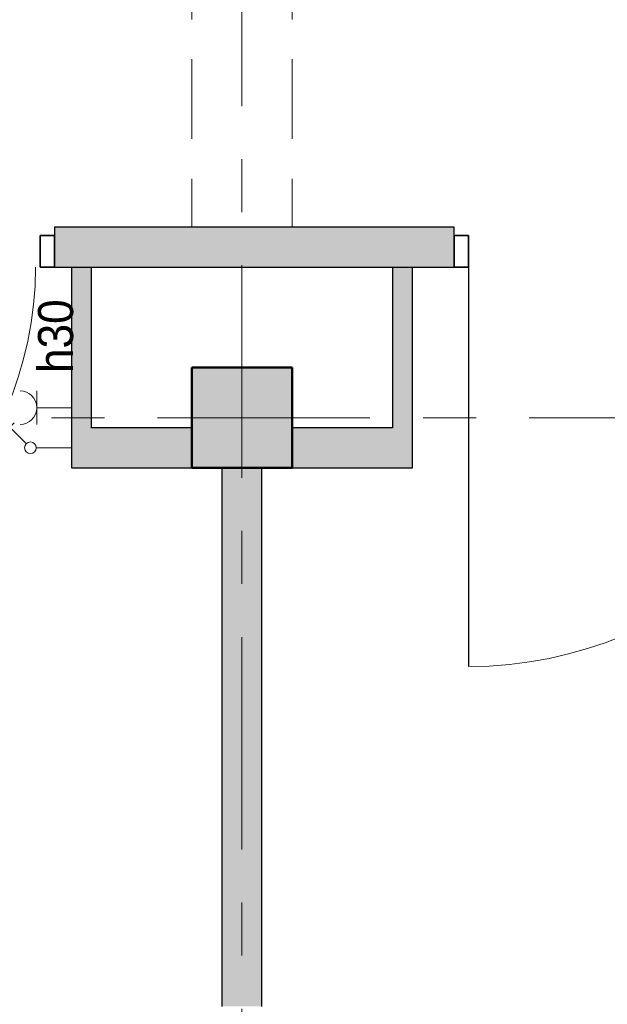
# Model space of a CAD drawing. Header units: centimetres. Extents: x 101 to 4622, y -1383 to 1498.
# Tile 36 of 68: x 2931 to 3106, y -763 to -468. Entities that reach past the tile are written whole.
import ezdxf

# ---------------------------------------------------------------- set-up
doc = ezdxf.new("R2010")
doc.units = ezdxf.units.CM
doc.linetypes.add('Oś', pattern=[111.125, 63.5, -15.875, 15.875, -15.875])
doc.linetypes.add('Ukryte', pattern=[35.719, 23.8125, -11.9065])
for name, color, linetype, lineweight in [('A-DETL-GENF', 92, 'Continuous', 18), ('A-DETL-HDLN', 90, 'Ukryte', 18), ('A-DETL-MEDM', 33, 'Continuous', 35), ('A-DOOR', 31, 'Continuous', 25), ('A-WALL', 113, 'Continuous', 25), ('A-WALL-PATT', 111, 'Continuous', 25), ('E-ELE-QPM-IDEN', 2, 'Continuous', 18), ('E-ELEC-EQPM', 71, 'Continuous', 18), ('S-COLS', 52, 'Continuous', 25), ('S-GRID', 1, 'Continuous', 18)]:
    doc.layers.add(name, color=color, linetype=linetype, lineweight=lineweight)
doc.styles.add('Arial_13', font='arial.ttf', dxfattribs={"width": 0.9, "height": 10.5})

# ---------------------------------------------------------------- blocks, each defined once
blk = doc.blocks.new('M_Concrete-Square-Column - 300 x 300mm-1161001-4_piętro II PT - projektowany - PPOŻ B')
at = {"layer": 'S-COLS', "lineweight": 18}
blk.add_hatch(color=254, dxfattribs=at).paths.add_polyline_path([(15, 15), (-15, 15), (-15, -15), (15, -15)], flags=0)
at = {"layer": 'S-COLS', "lineweight": 50}
for p, q in [((15, 15), (-15, 15)), ((-15, 15), (-15, -15)), ((15, -15), (15, 15)), ((-15, -15), (15, -15))]:
    blk.add_line(p, q, dxfattribs=at)
blk = doc.blocks.new('DRZWI 1S - Drzwi 120-1363990-4_piętro II PT - projektowany - PPOŻ B')
at = {"layer": 'A-DETL-GENF'}
for p, q in [((-65, 6), (-65, -3.5)), ((-60.7, 6), (-65, 6)), ((-60.7, -3.5), (-60.7, 6)), ((65, 6), (60.7, 6)), ((60.7, 6), (60.7, -3.5)), ((65, -3.5), (65, 6)), ((-65, -3.5), (-60.7, -3.5)), ((60.7, -3.5), (65, -3.5))]:
    blk.add_line(p, q, dxfattribs=at)
at = {"layer": 'A-DETL-MEDM'}
for p, q in [((-60.7, 6), (-65, 6)), ((-65, 6), (-65, -3.5)), ((-60.7, -3.5), (-60.7, 6)), ((60.7, -3.5), (60.7, 6)), ((60.7, 6), (65, 6)), ((65, 6), (65, -3.5)), ((-65, -3.5), (-60.7, -3.5)), ((65, -3.5), (60.7, -3.5))]:
    blk.add_line(p, q, dxfattribs=at)
at = {"layer": 'A-DOOR'}
blk.add_line((60.7, 6), (60.7, 125.39), dxfattribs=at)
at = {"layer": 'A-DOOR', "lineweight": 18}
blk.add_line((0, 28.5), (0, -28.5), dxfattribs=at)
blk.add_arc((60.7, 5.39), 120, 90, 179.707, dxfattribs=at)
blk = doc.blocks.new('DRZWI 1S - Drzwi 110-1363992-4_piętro II PT - projektowany - PPOŻ B')
at = {"layer": 'A-DETL-GENF'}
for p, q in [((-60, 6), (-60, -3.5)), ((-55.7, 6), (-60, 6)), ((-55.7, -3.5), (-55.7, 6)), ((60, 6), (55.7, 6)), ((55.7, 6), (55.7, -3.5)), ((60, -3.5), (60, 6)), ((-60, -3.5), (-55.7, -3.5)), ((55.7, -3.5), (60, -3.5))]:
    blk.add_line(p, q, dxfattribs=at)
at = {"layer": 'A-DETL-MEDM'}
for p, q in [((-55.7, 6), (-60, 6)), ((-60, 6), (-60, -3.5)), ((-55.7, -3.5), (-55.7, 6)), ((55.7, -3.5), (55.7, 6)), ((55.7, 6), (60, 6)), ((60, 6), (60, -3.5)), ((-60, -3.5), (-55.7, -3.5)), ((60, -3.5), (55.7, -3.5))]:
    blk.add_line(p, q, dxfattribs=at)
at = {"layer": 'A-DOOR'}
blk.add_line((55.7, 6), (55.7, 115.39), dxfattribs=at)
at = {"layer": 'A-DOOR', "lineweight": 18}
blk.add_line((0, 28.5), (0, -28.5), dxfattribs=at)
blk.add_arc((55.7, 5.39), 110, 90, 179.6804, dxfattribs=at)
blk = doc.blocks.new('Przełącznik jednobiegunowy - Type 1-1453793-4_piętro II PT - projektowany - PPOŻ B')
at = {"layer": 'E-ELEC-EQPM'}
for p, q in [((13.74, 16.48), (18.68, 21.43)), ((18.68, 21.43), (19.99, 20.12)), ((12.5, 13.5), (12.5, 3))]:
    blk.add_line(p, q, dxfattribs=at)
blk.add_circle((12.5, 15.25), 1.75, dxfattribs=at)
blk = doc.blocks.new('gniazdo elektryczne pojedyncze - 30-1490446-4_piętro II PT - projektowany - PPOŻ B')
at = {"layer": 'E-ELEC-EQPM'}
for p, q in [((17.5, 13.33), (7.5, 13.33)), ((12.5, 13.33), (12.5, 3))]:
    blk.add_line(p, q, dxfattribs=at)
blk.add_arc((12.5, 18.33), 5, 180, 0, dxfattribs=at)

msp = doc.modelspace()

# ---------------------------------------------------------------- hatches: boundary and pattern name
at = {"layer": 'A-WALL-PATT'}
h = msp.add_hatch(color=9, dxfattribs=at)
h.paths.add_polyline_path([(1768.04, -542.38), (1768.04, -530.38), (1761.04, -530.38), (1761.04, -542.38)], flags=0)
h.paths.add_polyline_path([(1878.04, -542.38), (2094.04, -542.38), (2094.04, -530.38), (1878.04, -530.38), (1878.04, -532.88)], flags=0)
h.paths.add_polyline_path([(2409.54, -542.38), (2732.04, -542.38), (2732.04, -530.38), (2409.54, -530.38), (2409.54, -532.88)], flags=0)
h.paths.add_polyline_path([(2941.04, -542.38), (3060.54, -542.38), (3060.54, -530.38), (2941.04, -530.38), (2941.04, -532.88)], flags=0)
h.paths.add_polyline_path([(3262.04, -542.38), (3652.04, -542.38), (3652.04, -530.38), (3262.04, -530.38)], flags=0)
h.paths.add_polyline_path([(3802.04, -542.38), (4088.04, -542.38), (4088.04, -530.38), (3802.04, -530.38), (3802.04, -532.88)], flags=0)
h.paths.add_polyline_path([(4222.04, -542.38), (4453.04, -542.38), (4453.04, -530.38), (4222.04, -530.38)], flags=0)
for points in [[(2952.04, -590.38), (2952.04, -542.38), (2946.04, -542.38), (2946.04, -590.38)], [(3048.04, -590.38), (3048.04, -542.38), (3042.04, -542.38), (3042.04, -590.38)], [(3003.04, -763.38), (3003.04, -602.38), (2991.04, -602.38), (2991.04, -763.38)]]:
    msp.add_hatch(color=9, dxfattribs=at).paths.add_polyline_path(points, flags=0)
h = msp.add_hatch(color=9, dxfattribs=at)
h.paths.add_polyline_path([(3012.04, -602.38), (3048.04, -602.38), (3048.04, -590.38), (3012.04, -590.38), (3012.04, -597.88)], flags=0)
h.paths.add_polyline_path([(2946.04, -602.38), (2982.04, -602.38), (2982.04, -590.38), (2946.04, -590.38)], flags=0)

# ---------------------------------------------------------------- linework, layer by layer
at = {"layer": 'A-DETL-HDLN'}
for p, q in [((2982.04, 555.62), (2982.04, -530.38)), ((3012.04, 555.62), (3012.04, -530.38))]:
    msp.add_line(p, q, dxfattribs=at)
at = {"layer": 'A-WALL'}
for p, q in [((3060.54, -530.38), (2941.04, -530.38)), ((2941.04, -530.38), (2941.04, -532.88)), ((3060.54, -532.88), (3060.54, -530.38)), ((2941.04, -542.38), (3060.54, -542.38)), ((2946.04, -542.38), (2946.04, -602.38)), ((2952.04, -590.38), (2952.04, -542.38)), ((3042.04, -542.38), (3042.04, -590.38)), ((3048.04, -602.38), (3048.04, -542.38)), ((2982.04, -590.38), (2952.04, -590.38)), ((3042.04, -590.38), (3012.04, -590.38)), ((2946.04, -602.38), (2982.04, -602.38)), ((2991.04, -602.38), (2991.04, -763.38)), ((3003.04, -763.38), (3003.04, -602.38)), ((3012.04, -602.38), (3048.04, -602.38))]:
    msp.add_line(p, q, dxfattribs=at)
at = {"layer": 'S-GRID', "linetype": 'Oś'}
for p, q in [((2997.04, -1383.2), (2997.04, 1438.12)), ((4591.09, -587.38), (1467.04, -587.38))]:
    msp.add_line(p, q, dxfattribs=at)

# ---------------------------------------------------------------- block references
at = {"layer": 'A-DOOR', "rotation": 180}
for name, p in [('DRZWI 1S - Drzwi 110-1363992-4_piętro II PT - projektowany - PPOŻ B', (2881.04, -536.38)), ('DRZWI 1S - Drzwi 120-1363990-4_piętro II PT - projektowany - PPOŻ B', (3125.54, -536.38))]:
    msp.add_blockref(name, p, dxfattribs=at)
at = {"layer": 'E-ELEC-EQPM', "rotation": 90.00000000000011}
for name, p in [('gniazdo elektryczne pojedyncze - 30-1490446-4_piętro II PT - projektowany - PPOŻ B', (2949.04, -596.88)), ('Przełącznik jednobiegunowy - Type 1-1453793-4_piętro II PT - projektowany - PPOŻ B', (2949.04, -608.88))]:
    msp.add_blockref(name, p, dxfattribs=at)
at = {"layer": 'S-COLS', "lineweight": 18, "rotation": 270.0000000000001}
msp.add_blockref('M_Concrete-Square-Column - 300 x 300mm-1161001-4_piętro II PT - projektowany - PPOŻ B', (2997.04, -587.38), dxfattribs=at)

# ---------------------------------------------------------------- texts
at = {"layer": 'E-ELE-QPM-IDEN', "insert": (2941.38, -563.01), "char_height": 10.5, "width": 22.635, "attachment_point": 5, "rotation": 90, "line_spacing_factor": 0.936439, "style": 'Arial_13'}
msp.add_mtext('\\pxqc,t5.35714,10.71429,16.07143,21.42857,26.78571,32.14286,37.5,42.85714,48.21429,53.57143,58.92857,64.28571,69.64286,75,80.35714,85.71429,91.07143,96.42857,101.78571,107.14286,112.5,117.85714,123.21429,128.57143,133.92857,139.28571,144.64286,150,155.35714,160.71429,166.07143,171.42857;{h30}', dxfattribs=at)

doc.saveas('drawing.dxf')
